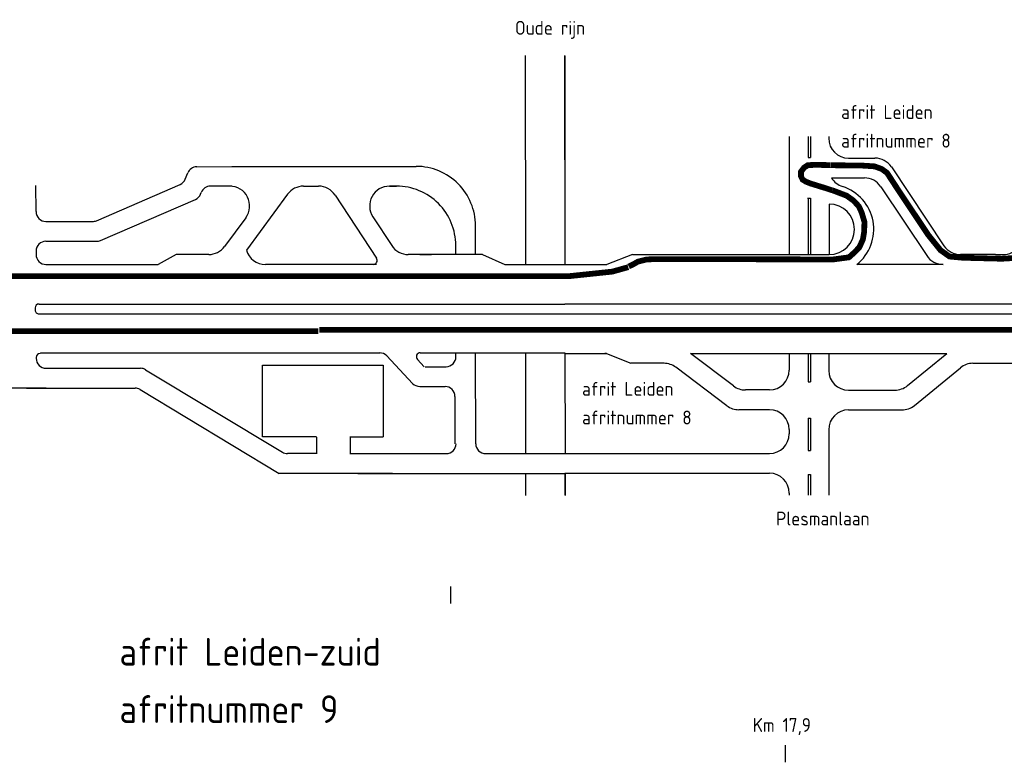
# Model space of a CAD drawing. Header units: metres. Extents: x 361 to 18396, y -7433 to 4904.
# Tile 28 of 30: x 10538 to 11735, y 3307 to 4209. Entities that reach past the tile are written whole.
import ezdxf

# ---------------------------------------------------------------- set-up
doc = ezdxf.new("R2010")
doc.units = ezdxf.units.M
doc.linetypes.add('ACAD_ISO03W100', pattern=[30, 12, -18])
for name, color, linetype in [('Tekenwerk', 7, 'Continuous'), ('VBL-XX-ONDERGROND', 7, 'Continuous'), ('VBL-XX-STEMPEL', 7, 'Continuous'), ('WEG-XX-STEMPEL', 7, 'Continuous')]:
    doc.layers.add(name, color=color, linetype=linetype)
doc.styles.add('ISO', font='ISO.SHX')

msp = doc.modelspace()

# ---------------------------------------------------------------- linework, layer by layer
at = {"layer": 'Tekenwerk', "color": 5, "linetype": 'ACAD_ISO03W100', "ltscale": 0.05, "const_width": 7, "flags": 128}
for points in [[(11523.77169116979, 4032.640510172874), (11505.64480888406, 4032.980394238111), (11495.97642236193, 4032.622383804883), (11491.32119701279, 4029.579265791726), (11487.56125257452, 4024.567061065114), (11487.56125257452, 4019.196845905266), (11489.53078230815, 4015.079696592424), (11493.11168527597, 4012.752599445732), (11499.37828385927, 4010.246526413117), (11510.30003423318, 4006.845397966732), (11518.53608899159, 4004.339266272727), (11525.3398119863, 4002.012169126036)], [(11277.64895745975, 3908.610221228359), (11258.19559413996, 3903.171430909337), (11205.36166256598, 3897.611152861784), (10429.42851600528, 3897.611152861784), (10414.21469876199, 3894.603935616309), (10390.17084160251, 3884.988454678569), (10363.72265021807, 3879.493877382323), (10337.61790362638, 3878.807069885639), (10309.10882280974, 3878.463607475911), (10290.56074436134, 3876.05978123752), (10283.00407621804, 3868.161319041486), (10278.19533420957, 3854.424934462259), (10280.25622364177, 3844.122646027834), (10288.15633657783, 3835.193972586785), (10301.89567301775, 3831.07306894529), (10316.66541739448, 3830.729665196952), (10900.88921064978, 3830.729665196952)]]:
    msp.add_lwpolyline(points, dxfattribs=at)
at = {"layer": 'Tekenwerk', "color": 1, "const_width": 7}
for points in [[(11843.03095304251, 3978.691980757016), (11820.4327417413, 3978.583457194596), (11810.4351807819, 3976.550488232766), (11801.28486701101, 3971.806893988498), (11791.79559551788, 3962.997361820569), (11767.36033340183, 3931.39964138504), (11761.62615148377, 3925.666664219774), (11757.56446994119, 3923.516841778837), (11750.15778764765, 3919.933745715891), (11731.72247443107, 3918.827685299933), (11684.81618371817, 3920.01493307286), (11668.19114601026, 3921.49900745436), (11657.20679732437, 3929.21614730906), (11642.36297950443, 3947.618458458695), (11604.71174991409, 4004.027246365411), (11592.15722077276, 4023.280558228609), (11585.61669021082, 4027.988720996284), (11576.98319869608, 4031.127515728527), (11560.76273292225, 4032.173741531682), (11529.62996633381, 4032.435312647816), (11523.9728002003, 4032.660220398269)], [(11525.48075013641, 4002.163222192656), (11543.10368290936, 3995.449250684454), (11551.30840173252, 3989.612560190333), (11557.93529001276, 3982.513828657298), (11561.40651720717, 3974.784135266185), (11564.71996134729, 3963.741657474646), (11564.40439523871, 3951.752736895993), (11562.82656469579, 3942.287781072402), (11558.56642222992, 3932.822825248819), (11552.41288311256, 3926.355114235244), (11545.78599483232, 3920.518423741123), (11526.66224730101, 3917.974631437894), (11312.6114019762, 3918.412245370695), (11300.07901395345, 3917.96471766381), (11289.33704063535, 3915.279786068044), (11283.07088340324, 3911.69991638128), (11278.14739008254, 3909.462453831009)], [(10902.27130193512, 3832.316631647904), (12641.81711766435, 3832.316631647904), (13245.13472012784, 3832.316631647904)]]:
    msp.add_lwpolyline(points, dxfattribs=at)
at = {"layer": 'VBL-XX-ONDERGROND', "color": 7, "extrusion": (-0.07261905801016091, -0.01496858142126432, 0.997247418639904)}
for p, q in [((11152.31497898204, 4165.750200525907, 181986093.3010097), (11152.58770385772, 3911.902210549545, 181986089.510637)), ((11200.31397661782, 4165.749578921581, 181986096.7962633), (11200.5867014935, 3911.901590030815, 181986092.9999845)), ((10739.16561941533, 4015.698946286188, 181986060.9634261), (10742.15344813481, 4023.158851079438, 181986061.2929707)), ((10753.15094441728, 4030.695239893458, 181986062.2069233), (10795.84019180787, 4031.143573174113, 181986065.3222623)), ((10795.84019180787, 4031.143573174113, 181986065.3222623), (11019.8858992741, 4031.140671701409, 181986081.6371151)), ((10557.71470268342, 3976.166107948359, 181986047.1568773), (10557.68047024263, 4008.029121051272, 181986047.632645)), ((10631.05305642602, 3965.119223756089, 181986052.3315269), (10732.79491715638, 4009.146075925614, 181986060.4011568)), ((10757.75986194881, 3997.528838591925, 181986062.0447181), (10758.56797798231, 3999.54651404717, 181986062.1338498)), ((10795.86604135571, 4007.083223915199, 181986064.9630013), (10769.69132589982, 4007.083562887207, 181986063.0569767)), ((10882.81010083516, 4007.082097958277, 181986071.2942073), (10901.192241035, 4007.081859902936, 181986072.632782)), ((10995.91225000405, 4007.080633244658, 181986079.5302273), (10987.25417008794, 4007.080745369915, 181986078.8997519)), ((10987.25417008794, 4007.080745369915, 181986078.8997519), (10995.91225000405, 4007.080633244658, 181986079.5302273)), ((10636.03536356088, 3941.058810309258, 181986052.3331917), (10751.38915968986, 3990.975968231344, 181986061.4824488)), ((10863.5167252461, 3997.317771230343, 181986069.7427118), (10813.48244818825, 3929.313941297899, 181986065.0785103)), ((10921.2816554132, 3996.202242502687, 181986073.9323812), (10971.56043458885, 3919.352823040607, 181986076.4401548)), ((10569.72737686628, 3964.13577791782, 181986047.8510602), (10626.30041076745, 3964.135045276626, 181986051.9706692)), ((10812.64316768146, 3968.726885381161, 181986065.6089786), (10786.87314936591, 3933.701697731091, 181986063.2066943)), ((10967.21645480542, 3969.839664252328, 181986076.8816307), (10990.13211751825, 3934.813846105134, 181986078.0246038)), ((11091.99957449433, 3923.933169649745, 181986085.2792233), (11091.96194437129, 3958.95869151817, 181986085.8022125)), ((10569.75322641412, 3940.075428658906, 181986047.4917992), (10631.28271790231, 3940.074631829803, 181986051.972334)), ((10557.7664017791, 3928.04540943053, 181986046.4383552), (10557.77081238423, 3923.940088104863, 181986046.377056)), ((11068.00007567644, 3923.933480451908, 181986083.5315964), (11067.98829510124, 3934.898653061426, 181986083.6953247)), ((10728.12589445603, 3923.937881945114, 181986058.7821947), (10706.12377361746, 3911.907992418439, 181986056.9994439)), ((10767.57977377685, 3923.937371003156, 181986061.6551988), (10728.12589445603, 3923.937881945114, 181986058.7821947)), ((11100.63047305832, 3923.933057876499, 181986085.9077193), (11010.22153189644, 3923.934228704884, 181986079.324203)), ((11024.20324084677, 3923.934047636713, 181986080.3423413), (11038.58807178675, 3923.933861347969, 181986081.3898347)), ((11100.63047305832, 3923.933057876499, 181986085.9077193), (11127.66186290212, 3911.902533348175, 181986087.6955546)), ((10569.78348656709, 3911.909758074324, 181986047.0712389), (10706.12377361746, 3911.907992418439, 181986056.9994439)), ((10967.55289153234, 3911.904606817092, 181986076.0365306), (10836.56490960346, 3911.906303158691, 181986066.4980767)), ((10971.55517583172, 3911.904554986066, 181986076.3279741), (10866.3582817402, 3911.905917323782, 181986068.6676094)), ((11127.66186290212, 3911.902533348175, 181986087.6955546), (11200.5055946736, 3911.901589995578, 181986092.9999846)), ((10556.5620272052, 3858.977161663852, 181986045.313946), (10556.56461215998, 3856.571126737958, 181986045.2780199)), ((10561.35675705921, 3863.7891693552, 181986045.7353235), (11200.54191875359, 3863.780891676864, 181986092.2803429)), ((10561.36968183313, 3851.758994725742, 181986045.555693), (11200.55099977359, 3851.750717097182, 181986092.1004325)), ((10557.90523003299, 3798.826271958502, 181986044.5088986), (10557.9064339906, 3797.70564729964, 181986044.4921659)), ((11068.13449501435, 3798.81809206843, 181986081.6634156), (11068.12932341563, 3803.631734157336, 181986081.7352913)), ((11092.2466777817, 3693.933347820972, 181986081.8449435), (11092.12882223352, 3803.631423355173, 181986083.4829181)), ((11152.70402682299, 3803.63063888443, 181986087.8939624), (11152.83480714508, 3681.902388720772, 181986086.0763573)), ((11200.70302445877, 3803.630017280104, 181986091.3892161), (11200.833804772, 3681.901767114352, 181986089.571611)), ((10569.91910817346, 3785.675317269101, 181986045.1863488), (10684.67699139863, 3785.673831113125, 181986053.5429381)), ((10690.86736560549, 3783.950507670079, 181986053.9678511), (10857.2113486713, 3683.629460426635, 181986064.5751281)), ((10833.00014436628, 3702.211003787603, 181986063.0909874), (10832.90646223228, 3789.408848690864, 181986064.3929962)), ((10832.90646223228, 3789.408848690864, 181986064.3929962), (10979.54087169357, 3789.406949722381, 181986075.070812)), ((10979.54087169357, 3789.406949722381, 181986075.070812), (10979.63455382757, 3702.209104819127, 181986073.7688032)), ((10569.9449577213, 3761.614968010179, 181986044.8270877), (10465.64778806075, 3761.616318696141, 181986037.2322403)), ((10545.94545890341, 3761.61527881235, 181986043.0794609), (10678.03689144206, 3761.613568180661, 181986052.6982673)), ((10684.22726564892, 3759.890244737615, 181986053.1231803), (10853.42864816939, 3657.845917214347, 181986063.9126654)), ((10898.45786398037, 3702.210156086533, 181986067.8575731), (10833.00014436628, 3702.211003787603, 181986063.0909874)), ((10939.25701197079, 3702.209627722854, 181986070.8285387), (10979.63455382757, 3702.209104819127, 181986073.7688032)), ((10898.47967835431, 3681.905682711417, 181986067.5543935), (10863.40172287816, 3681.906136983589, 181986065.0000412)), ((10939.27882634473, 3681.905154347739, 181986070.5253591), (11056.26035432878, 3681.903639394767, 181986079.0438727)), ((11104.25935196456, 3681.903017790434, 181986082.5391264), (11200.83380478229, 3681.901767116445, 181986089.5716109)), ((11104.25935196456, 3681.903017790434, 181986082.5391264), (11200.83380478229, 3681.901767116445, 181986089.5716109)), ((10990.90946833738, 3657.844136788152, 181986073.9239232), (10853.42864816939, 3657.845917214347, 181986063.9126654)), ((10948.80394187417, 3657.844682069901, 181986070.8578281), (11200.85965433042, 3657.841417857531, 181986089.2123499)), ((11152.86065669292, 3657.842039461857, 181986085.7170962), (11152.8893324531, 3631.151096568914, 181986085.3185561)), ((11200.8596543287, 3657.841417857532, 181986089.2123499), (11200.88833008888, 3631.150474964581, 181986088.8138098)), ((11062.04336865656, 3499.773959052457, 181986073.8249897), (11062.02115998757, 3520.445436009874, 181986074.1336492))]:
    msp.add_line(p, q, dxfattribs=at)
at = {"layer": 'VBL-XX-ONDERGROND', "color": 7}
for p, q in [((10563.29884094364, 3804.45451443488, 181986055.738215), (10975.99391577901, 3804.45451443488, 181986055.738215)), ((10984.00497794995, 3800.669798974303, 181986055.738215), (11015.3892511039, 3767.330445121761, 181986055.738215)), ((11021.33908618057, 3796.328190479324, 181986055.738215), (11029.617834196, 3787.608792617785, 181986055.738215)), ((11024.82916024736, 3804.45449665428, 181986055.738215), (11200.5867014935, 3804.45449668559, 181986055.7382149)), ((11030.86636393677, 3787.608792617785, 181986055.738215), (11056.16217335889, 3787.608792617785, 181986055.738215)), ((11024.14981128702, 3763.545747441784, 181986055.738215), (11054.86103528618, 3763.545747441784, 181986055.738215)), ((11066.89255787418, 3751.514224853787, 181986055.738215), (11066.89255787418, 3693.620230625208, 181986055.738215)), ((10898.50700209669, 3701.825405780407, 181986055.738215), (10898.50700209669, 3681.566896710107, 181986055.738215)), ((10939.4141788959, 3701.825405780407, 181986055.738215), (10939.4141788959, 3681.417434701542, 181986055.738215))]:
    msp.add_line(p, q, dxfattribs=at)
at = {"layer": 'VBL-XX-ONDERGROND', "color": 7, "extrusion": (-0.07261905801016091, -0.01496858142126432, 0.997247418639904)}
for centre, radius, start, end in [((-1765.041163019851, 13504797.36600685, 181484289.5468131), 12.031522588, 168.9844168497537, 236.4533402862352), ((-1652.728145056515, 13505047.18309549, 181484289.5468131), 72.189135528, 78.38349257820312, 168.383492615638), ((-1771.63566249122, 13504772.86644319, 181484289.546813), 12.031522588, 11.72122075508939, 56.45334028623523), ((-1738.601225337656, 13504808.7069073, 181484289.5468132), 12.031522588, 168.383492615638, 236.4533402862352), ((-1722.050092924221, 13504829.46870065, 181484289.546813), 24.063045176, 41.93049569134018, 168.383492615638), ((-1703.978218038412, 13504917.37941585, 181484289.546813), 24.063045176, 168.383492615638, 221.9304956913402), ((-1700.266987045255, 13504935.43271541, 181484289.5468131), 24.063045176, 111.6017920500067, 168.383492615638), ((-1682.891659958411, 13505019.95507076, 181484289.546813), 24.063045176, 168.383492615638, 291.6017920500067), ((-1634.003314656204, 13505018.76758894, 181484289.5468131), 72.189135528, 78.38349257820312, 168.383492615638), ((-1750.08585764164, 13504787.44978205, 181484289.5468131), 12.031522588, 11.72122075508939, 56.45334028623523), ((-1760.476743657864, 13504608.47069769, 181484289.5468131), 12.031522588, 258.3834925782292, 348.383492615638), ((-1749.055027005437, 13504664.03168879, 181484289.5468131), 12.031522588, 348.383492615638, 11.72122075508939), ((-1713.336406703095, 13504598.78002153, 181484289.546813), 12.031522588, 168.383492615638, 258.3834925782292), ((-1724.484182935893, 13504664.05414155, 181484289.5468131), 12.031522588, 348.383492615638, 11.72122075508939), ((-1692.948536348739, 13504797.06919466, 181484289.5468131), 24.063045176, 348.383492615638, 41.93049569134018), ((-1667.238424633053, 13504862.38488329, 181484289.5468132), 24.063045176, 274.4357178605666, 348.383492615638), ((-1643.960790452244, 13505035.37030094, 181484289.5468132), 24.063045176, 291.6017920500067, 348.383492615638), ((-1709.314722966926, 13504597.95328083, 181484289.5468132), 12.031522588, 258.3834925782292, 348.383492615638), ((-1621.936693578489, 13504987.1533327, 181484289.546813), 4.8126090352, 348.383492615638, 111.6017920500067), ((-1647.387006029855, 13504576.54411121, 181484289.5468131), 4.8126090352, 168.383492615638, 258.3834925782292), ((-1645.029989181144, 13504576.0595774, 181484289.5468131), 4.8126090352, 258.3834925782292, 348.383492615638), ((-1588.203448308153, 13504565.68647229, 181484289.5468131), 4.8126090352, 168.383492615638, 258.3834925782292), ((-1585.652052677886, 13504572.53184841, 181484289.5468131), 12.031522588, 258.3834925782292, 348.383492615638), ((-1538.913036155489, 13504680.39147398, 181484289.5468131), 12.031522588, 137.3378324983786, 168.383492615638), ((-1516.688678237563, 13504668.99943449, 181484289.5468132), 12.031522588, 137.3378324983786, 168.383492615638), ((-1385.834147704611, 13505029.16682914, 181484289.5468131), 12.031522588, 348.383492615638, 78.38349257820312), ((-1376.143471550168, 13505076.30716609, 181484289.5468131), 12.031522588, 258.3834925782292, 348.383492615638), ((-1424.771013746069, 13504839.75827231, 181484289.5468131), 12.031522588, 317.3378324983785, 348.383492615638)]:
    msp.add_arc(centre, radius, start, end, dxfattribs=at)
at = {"layer": 'VBL-XX-ONDERGROND', "color": 7}
for centre, radius, start, end in [((10975.24441776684, 3792.422974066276, 181986055.738215), 12.031522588, 43.26981541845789, 90), ((11024.82916024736, 3799.641887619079, 181986055.738215), 4.8126090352, 90, 223.5150308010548), ((11056.16217335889, 3799.640315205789, 181986055.738215), 12.031522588, 270, 0), ((11024.14981128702, 3775.577270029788, 181986055.738215), 12.031522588, 223.2698154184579, 270), ((11054.86103528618, 3751.514224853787, 181986055.738215), 12.031522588, 0, 90)]:
    msp.add_arc(centre, radius, start, end, dxfattribs=at)
at = {"layer": 'VBL-XX-STEMPEL', "color": 7}
msp.add_line((11200.50559467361, 3803.714805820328, 181986092.9999846), (11251.21853417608, 3803.714805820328, 181986092.9999846), dxfattribs=at)
at = {"layer": 'WEG-XX-STEMPEL', "color": 7}
for p, q in [((11200.5055946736, 4165.550791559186, 181986092.9999846), (11200.5055946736, 3911.901589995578, 181986092.9999846)), ((11473.26488674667, 4067.591572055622, 181986092.9999846), (11473.26488674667, 3923.922343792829, 181986092.9999846)), ((11496.10431896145, 4067.591572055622, 181986092.9999846), (11496.10431896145, 4042.033611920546, 181986092.9999846)), ((11499.0882812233, 4067.591572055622, 181986092.9999846), (11499.0882812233, 4042.033611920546, 181986092.9999846)), ((11521.34790193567, 4067.591572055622, 181986092.9999846), (11521.34790193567, 4065.216667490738, 181986092.9999846)), ((11496.10431896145, 4042.033611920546, 181986092.9999846), (11499.0882812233, 4042.033611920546, 181986092.9999846)), ((11545.38940953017, 4041.175159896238, 181986092.9999846), (11577.461498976, 4041.175159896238, 181986092.9999846)), ((11597.46307850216, 4030.472726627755, 181986092.9999846), (11661.38417641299, 3934.624777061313, 181986092.9999846)), ((11524.82039337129, 4017.133652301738, 181986092.9999846), (11564.59738340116, 4017.133652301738, 181986092.9999846)), ((11584.59896292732, 4006.431219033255, 181986092.9999846), (11640.50340754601, 3922.604023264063, 181986092.9999846)), ((11495.6880144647, 3992.363365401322, 181986092.9999846), (11499.0882812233, 3992.363365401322, 181986092.9999846)), ((11496.10431896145, 3992.363365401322, 181986092.9999846), (11496.10431896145, 3923.922343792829, 181986092.9999846)), ((11499.0882812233, 3992.363365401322, 181986092.9999846), (11499.0882812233, 3923.922343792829, 181986092.9999846)), ((11521.92771343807, 3985.217385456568, 181986092.9999846), (11521.92771343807, 3923.971364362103, 181986092.9999846)), ((11282.70530491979, 3923.922343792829, 181986092.9999846), (11251.50450026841, 3911.901589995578, 181986092.9999846)), ((11282.70530491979, 3923.922343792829, 181986092.9999846), (11521.34790193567, 3923.922343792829, 181986092.9999846)), ((11724.17966661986, 3923.922343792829, 181986092.9999846), (11681.38575593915, 3923.922343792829, 181986092.9999846)), ((11724.17966661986, 3923.922343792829, 181986092.9999846), (11733.39526096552, 3923.922343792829, 181986092.9999846)), ((11200.5055946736, 3911.901589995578, 181986092.9999846), (11251.50450026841, 3911.901589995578, 181986092.9999846)), ((11660.50498707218, 3911.901589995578, 181986092.9999846), (11555.46892736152, 3911.901589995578, 181986092.9999846)), ((11200.5055946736, 3863.818574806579, 181986092.9999846), (12078.88234683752, 3863.818574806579, 181986092.9999846)), ((11200.5055946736, 3851.797821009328, 181986092.9999846), (12078.88234683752, 3851.797821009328, 181986092.9999846)), ((11200.5867014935, 3804.45449668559, 181986055.7382149), (11200.83380478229, 3681.901767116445, 181986089.5716109)), ((11251.21853417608, 3803.714805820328, 181986092.9999846), (11248.95679911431, 3803.714805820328, 181986092.9999846)), ((11251.21853417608, 3803.714805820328, 181986092.9999846), (11280.87239387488, 3791.694052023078, 181986092.9999846)), ((11405.630038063, 3764.16516907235, 181986092.9999846), (11353.12015935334, 3803.714805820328, 181986092.9999846)), ((11353.12015935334, 3803.714805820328, 181986092.9999846), (11664.78128548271, 3803.714805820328, 181986092.9999846)), ((11353.12015935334, 3803.714805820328, 181986092.9999846), (11664.78128548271, 3803.714805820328, 181986092.9999846)), ((11473.26488674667, 3803.714805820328, 181986092.9999846), (11473.26488674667, 3783.368979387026, 181986092.9999846)), ((11496.10431896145, 3803.714805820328, 181986092.9999846), (11496.10431896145, 3769.105761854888, 181986092.9999846)), ((11499.0882812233, 3803.714805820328, 181986092.9999846), (11499.0882812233, 3769.105761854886, 181986092.9999846)), ((11521.34790193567, 3803.714805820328, 181986092.9999846), (11521.34790193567, 3783.140060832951, 181986092.9999846)), ((11616.91874797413, 3764.536415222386, 181986092.9999846), (11664.78128548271, 3803.714805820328, 181986092.9999846)), ((11321.07820435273, 3791.694052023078, 181986092.9999846), (11280.87239387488, 3791.694052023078, 181986092.9999846)), ((11397.58901152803, 3740.12366147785, 181986092.9999846), (11335.54222028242, 3786.856354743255, 181986092.9999846)), ((11625.50376080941, 3740.494907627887, 181986092.9999846), (11681.40833122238, 3786.256190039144, 181986092.9999846)), ((11696.63654377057, 3791.694052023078, 181986092.9999846), (11720.25767430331, 3791.694052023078, 181986092.9999846)), ((11710.22420227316, 3791.694052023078, 181986092.9999846), (11770.53577057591, 3791.694052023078, 181986092.9999846)), ((11449.22337915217, 3759.327471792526, 181986092.9999846), (11420.09405399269, 3759.327471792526, 181986092.9999846)), ((11496.10431896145, 3769.105761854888, 181986092.9999846), (11499.0882812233, 3769.105761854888, 181986092.9999846)), ((11545.38940953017, 3759.098553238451, 181986092.9999846), (11601.69053542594, 3759.098553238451, 181986092.9999846)), ((11449.22337915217, 3735.285964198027, 181986092.9999846), (11412.05302745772, 3735.285964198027, 181986092.9999846)), ((11545.38940953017, 3735.057045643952, 181986092.9999846), (11610.27554826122, 3735.057045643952, 181986092.9999846)), ((11496.10431896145, 3725.061887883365, 181986092.9999846), (11499.0882812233, 3725.061887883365, 181986092.9999846)), ((11496.10431896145, 3725.061887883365, 181986092.9999846), (11496.10431896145, 3685.753436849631, 181986092.9999846)), ((11499.0882812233, 3725.061887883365, 181986092.9999846), (11499.0882812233, 3685.753436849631, 181986092.9999846)), ((11473.26488674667, 3711.244456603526, 181986092.9999846), (11473.26488674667, 3706.123388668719, 181986092.9999846)), ((11521.34790193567, 3711.015538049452, 181986092.9999846), (11521.34790193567, 3631.370332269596, 181986092.9999846)), ((11521.34790193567, 3711.015538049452, 181986092.9999846), (11521.34790193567, 3631.370332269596, 181986092.9999846)), ((11200.5055946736, 3682.081881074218, 181986092.9999846), (11449.22337915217, 3682.081881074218, 181986092.9999846)), ((11200.5055946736, 3682.081881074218, 181986092.9999846), (11449.22337915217, 3682.081881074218, 181986092.9999846)), ((11496.10431896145, 3685.753436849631, 181986092.9999846), (11499.0882812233, 3685.753436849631, 181986092.9999846)), ((11200.5055946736, 3658.040373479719, 181986092.9999846), (11449.22337915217, 3658.040373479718, 181986092.9999846)), ((11200.5055946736, 3658.040373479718, 181986092.9999846), (11200.5055946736, 3631.370332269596, 181986092.9999846)), ((11496.10431896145, 3656.585063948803, 181986092.9999846), (11499.0882812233, 3656.585063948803, 181986092.9999846)), ((11496.10431896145, 3656.585063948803, 181986092.9999846), (11496.10431896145, 3631.370332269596, 181986092.9999846)), ((11499.0882812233, 3656.585063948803, 181986092.9999846), (11499.0882812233, 3631.370332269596, 181986092.9999846)), ((11473.26488674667, 3633.998865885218, 181986092.9999846), (11473.26488674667, 3631.370332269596, 181986092.9999846)), ((11468.82188264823, 3306.624182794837, 181986092.9999846), (11468.82188264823, 3327.279471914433, 181986092.9999846))]:
    msp.add_line(p, q, dxfattribs=at)
at = {"layer": 'WEG-XX-STEMPEL', "color": 7, "elevation": 181986092.9999846}
msp.add_lwpolyline([(11521.34790193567, 3923.922343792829), (11521.92771343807, 3923.934421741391)], dxfattribs=at)
at = {"layer": 'WEG-XX-STEMPEL', "color": 7}
for centre, radius, start, end in [((11545.38940953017, 4065.216667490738, 181986092.9999846), 24.0415075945, 180, 270), ((11577.461498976, 4017.133652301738, 181986092.9999846), 24.0415075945, 33.69936351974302, 90), ((11545.38940953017, 4029.57992329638, 181986092.9999846), 24.0415075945, 211.1780494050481, 252.2184985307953), ((11564.59738340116, 3993.092144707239, 181986092.9999846), 24.0415075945, 33.69936351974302, 90), ((11521.34790193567, 3954.616249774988, 181986092.9999846), 54.6829894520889, 308.635617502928, 72.21849853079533), ((11521.92771343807, 3954.575903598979, 181986092.9999846), 30.6414818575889, 270, 90), ((11681.38575593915, 3947.963851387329, 181986092.9999846), 24.0415075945, 213.699363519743, 270), ((11733.39526096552, 3947.963851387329, 181986092.9999846), 24.0415075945, 270, 321.1640732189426), ((11660.50498707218, 3935.943097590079, 181986092.9999846), 24.0415075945, 213.699363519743, 270), ((11321.07820435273, 3767.652544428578, 181986092.9999846), 24.0415075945, 53.01350038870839, 90), ((11449.22337915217, 3783.368979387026, 181986092.9999846), 24.0415075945, 270, 0), ((11545.38940953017, 3783.140060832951, 181986092.9999846), 24.0415075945, 180, 270), ((11696.63654377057, 3767.652544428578, 181986092.9999846), 24.0415075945, 90, 129.3024067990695), ((11420.09405399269, 3783.368979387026, 181986092.9999846), 24.0415075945, 233.0135003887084, 270), ((11601.69053542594, 3783.140060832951, 181986092.9999846), 24.0415075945, 270, 309.3024067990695), ((11412.05302745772, 3759.327471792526, 181986092.9999846), 24.0415075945, 233.0135003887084, 270), ((11449.22337915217, 3711.244456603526, 181986092.9999846), 24.0415075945, 0, 90), ((11545.38940953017, 3711.015538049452, 181986092.9999846), 24.0415075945, 90, 180), ((11610.27554826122, 3759.098553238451, 181986092.9999846), 24.0415075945, 270, 309.3024067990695), ((11449.22337915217, 3706.123388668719, 181986092.9999846), 24.0415075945, 270, 0), ((11449.22337915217, 3633.998865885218, 181986092.9999846), 24.0415075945, 0, 90)]:
    msp.add_arc(centre, radius, start, end, dxfattribs=at)

# ---------------------------------------------------------------- texts
at = {"layer": 'VBL-XX-ONDERGROND', "color": 7, "style": 'ISO'}
for s, p in [('afrit Leiden-zuid', (10659.0889863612, 3424.239830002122, 181986055.738215)), ('afritnummer 9', (10659.0889863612, 3354.45699899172, 181986055.738215))]:
    msp.add_text(s, height=33.6882632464, dxfattribs=at).set_placement(p)
at = {"layer": 'WEG-XX-STEMPEL', "color": 7, "style": 'ISO'}
for s, p in [('Oude rijn', (11139.89924943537, 4191.179239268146, 181986092.9999846)), ('afrit Leiden', (11536.36458010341, 4088.788832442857, 181986092.9999846)), ('afritnummer 8', (11536.36458010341, 4053.928646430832, 181986092.9999846)), ('afrit Leiden', (11221.42083061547, 3752.207726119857, 181986092.9999846)), ('afritnummer 8', (11221.42083061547, 3717.347540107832, 181986092.9999846)), ('Plesmanlaan', (11457.39038783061, 3594.525646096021, 181986092.9999846)), ('Km 17,9', (11428.85255046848, 3343.554079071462, 181986092.9999846))]:
    msp.add_text(s, height=16.82905531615, dxfattribs=at).set_placement(p)

doc.saveas('drawing.dxf')
